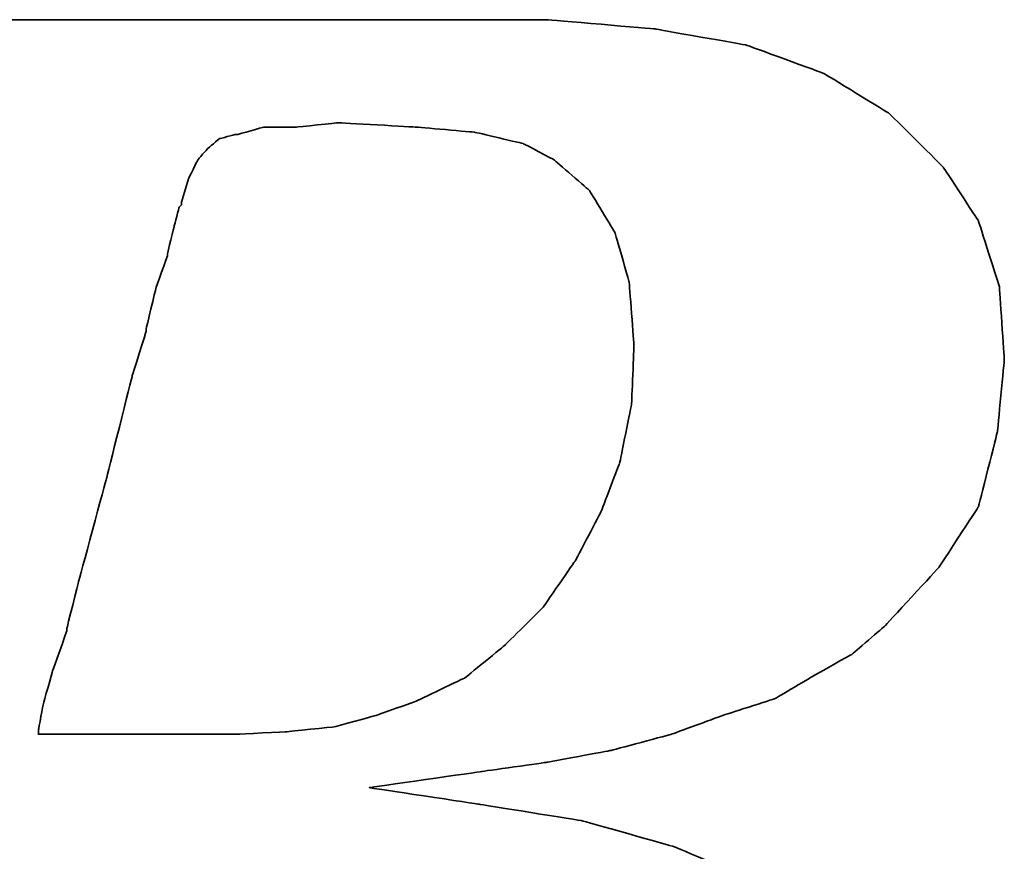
# Model space of a CAD drawing. Header units: millimetres. Extents: x 467 to 831, y 501 to 626.
# Tile 31 of 53: x 730.23 to 732.99, y 541.46 to 543.79. Entities that reach past the tile are written whole.
import ezdxf

# ---------------------------------------------------------------- set-up
doc = ezdxf.new("R2010")
doc.units = ezdxf.units.MM
doc.layers.add('DIM', color=4, linetype='CONTINUOUS')
doc.layers.add('layer 1', color=7, linetype='CONTINUOUS')

# ---------------------------------------------------------------- blocks, each defined once
blk = doc.blocks.new('TBI MOTION logo(完整正式版)')
at = {"layer": 'layer 1', "color": 22, "lineweight": 35}
for points, knots in [([(-64.65375, -6.86375), (-64.65375, -6.86375), (-64.84375, -7.29625), (-64.84375, -7.29625), (-64.84375, -7.29625), (-64.84375, -7.29625), (-64.86875, -7.34375), (-64.86875, -7.34375), (-64.86875, -7.34375), (-64.86875, -7.34375), (-64.86875, -7.36875), (-64.86875, -7.36875), (-64.86875, -7.36875), (-64.86875, -7.36875), (-65.15375, -7.65375), (-65.15375, -7.65375), (-65.15375, -7.65375), (-65.15375, -7.65375), (-65.17875, -7.65375), (-65.17875, -7.65375), (-65.17875, -7.65375), (-65.17875, -7.65375), (-65.20375, -7.67875), (-65.20375, -7.67875), (-65.20375, -7.67875), (-65.20375, -7.67875), (-65.58875, -7.87125), (-65.58875, -7.87125), (-65.58875, -7.87125), (-65.58875, -7.87125), (-65.63375, -7.87125), (-65.63375, -7.87125), (-65.63375, -7.87125), (-65.63375, -7.87125), (-65.65875, -7.89375), (-65.65875, -7.89375), (-65.65875, -7.89375), (-65.65875, -7.89375), (-66.09375, -7.94375), (-66.09375, -7.94375), (-66.09375, -7.94375), (-66.09375, -7.94375), (-66.11375, -7.94375), (-66.11375, -7.94375), (-66.11375, -7.94375), (-66.11375, -7.94375), (-66.16375, -7.94375), (-66.16375, -7.94375), (-66.16375, -7.94375), (-66.16375, -7.94375), (-66.30875, -7.94375), (-66.30875, -7.94375), (-66.30875, -7.94375), (-66.30875, -7.94375), (-66.69375, -7.94375), (-66.69375, -7.94375), (-66.69375, -7.94375), (-66.69375, -7.94375), (-67.07375, -7.94375), (-67.07375, -7.94375), (-67.07375, -7.94375), (-67.07375, -7.94375), (-67.12375, -7.94375), (-67.12375, -7.94375), (-67.12375, -7.94375), (-67.12375, -7.94375), (-67.12375, -7.96625), (-67.12375, -7.96625), (-67.12375, -7.96625), (-67.12375, -7.96625), (-67.14875, -7.99125), (-67.14875, -7.99125), (-67.14875, -7.99125), (-67.14875, -7.99125), (-67.24375, -8.34875), (-67.24375, -8.34875), (-67.24375, -8.34875), (-67.24375, -8.34875), (-67.31375, -8.68625), (-67.31375, -8.68625), (-67.31375, -8.68625), (-67.31375, -8.68625), (-67.26875, -8.68625), (-67.26875, -8.68625), (-67.26875, -8.68625), (-67.26875, -8.68625), (-67.07375, -8.68625), (-67.07375, -8.68625), (-67.07375, -8.68625), (-67.07375, -8.68625), (-66.54875, -8.68625), (-66.54875, -8.68625), (-66.54875, -8.68625), (-66.54875, -8.68625), (-65.82625, -8.68625), (-65.82625, -8.68625), (-65.82625, -8.68625), (-65.82625, -8.68625), (-65.01375, -8.68625), (-65.01375, -8.68625), (-65.01375, -8.68625), (-65.01375, -8.68625), (-64.05375, -8.68625), (-64.05375, -8.68625), (-64.05375, -8.68625), (-64.05375, -8.68625), (-62.08375, -8.68625), (-62.08375, -8.68625), (-62.08375, -8.68625), (-62.08375, -8.68625), (-60.06875, -8.68625), (-60.06875, -8.68625), (-60.06875, -8.68625), (-60.06875, -8.68625), (-59.10875, -8.68625), (-59.10875, -8.68625), (-59.10875, -8.68625), (-59.10875, -8.68625), (-58.29375, -8.68625), (-58.29375, -8.68625), (-58.29375, -8.68625), (-58.29375, -8.68625), (-57.57375, -8.68625), (-57.57375, -8.68625), (-57.57375, -8.68625), (-57.57375, -8.68625), (-57.04875, -8.68625), (-57.04875, -8.68625), (-57.04875, -8.68625), (-57.04875, -8.68625), (-56.85375, -8.68625), (-56.85375, -8.68625), (-56.85375, -8.68625), (-56.85375, -8.68625), (-56.70875, -8.68625), (-56.70875, -8.68625), (-56.70875, -8.68625), (-56.70875, -8.68625), (-56.61375, -8.68625), (-56.61375, -8.68625), (-56.61375, -8.68625), (-56.61375, -8.68625), (-56.56875, -8.68625), (-56.56875, -8.68625), (-56.56875, -8.68625), (-56.56875, -8.68625), (-55.65375, -8.63875), (-55.65375, -8.63875), (-55.65375, -8.63875), (-55.65375, -8.63875), (-54.76875, -8.51875), (-54.76875, -8.51875), (-54.76875, -8.51875), (-54.76875, -8.51875), (-53.90375, -8.30375), (-53.90375, -8.30375), (-53.90375, -8.30375), (-53.90375, -8.30375), (-53.08875, -8.03875), (-53.08875, -8.03875), (-53.08875, -8.03875), (-53.08875, -8.03875), (-52.34375, -7.65375), (-52.34375, -7.65375), (-52.34375, -7.65375), (-52.34375, -7.65375), (-51.69875, -7.29625), (-51.69875, -7.29625), (-51.69875, -7.29625), (-51.69875, -7.29625), (-51.21875, -6.91125), (-51.21875, -6.91125), (-51.21875, -6.91125), (-51.21875, -6.91125), (-50.83375, -6.50375), (-50.83375, -6.50375), (-50.83375, -6.50375), (-50.83375, -6.50375), (-50.44875, -5.94875), (-50.44875, -5.94875), (-50.44875, -5.94875), (-50.44875, -5.94875), (-50.13875, -5.30375), (-50.13875, -5.30375), (-50.13875, -5.30375), (-50.13875, -5.30375), (-49.99375, -4.65375), (-49.99375, -4.65375), (-49.99375, -4.65375), (-49.99375, -4.65375), (-49.92375, -3.98375), (-49.92375, -3.98375), (-49.92375, -3.98375), (-49.92375, -3.98375), (-49.99375, -3.19374), (-49.99375, -3.19374), (-49.99375, -3.19374), (-49.99375, -3.19374), (-50.23374, -2.44874), (-50.23374, -2.44874), (-50.23374, -2.44874), (-50.23374, -2.44874), (-50.59375, -1.87374), (-50.59375, -1.87374), (-50.59375, -1.87374), (-50.59375, -1.87374), (-51.09875, -1.31874), (-51.09875, -1.31874), (-51.09875, -1.31874), (-51.09875, -1.31874), (-51.74375, -0.81875), (-51.74375, -0.81875), (-51.74375, -0.81875), (-51.74375, -0.81875), (-52.53875, -0.48125), (-52.53875, -0.48125), (-52.53875, -0.48125), (-52.53875, -0.48125), (-53.47375, -0.21875), (-53.47375, -0.21875), (-53.47375, -0.21875), (-53.47375, -0.21875), (-54.52875, -0.04874), (-54.52875, -0.04874), (-54.52875, -0.04874), (-54.52875, -0.04874), (-55.65375, 0.12125), (-55.65375, 0.12125), (-55.65375, 0.12125), (-55.65375, 0.12125), (-54.50375, 0.28624), (-54.50375, 0.28624), (-54.50375, 0.28624), (-54.50375, 0.28624), (-53.83375, 0.38124), (-53.83375, 0.38124), (-53.83375, 0.38124), (-53.83375, 0.38124), (-53.18375, 0.50125), (-53.18375, 0.50125), (-53.18375, 0.50125), (-53.18375, 0.50125), (-52.55875, 0.66874), (-52.55875, 0.66874), (-52.55875, 0.66874), (-52.55875, 0.66874), (-52.03375, 0.86124), (-52.03375, 0.86124), (-52.03375, 0.86124), (-52.03375, 0.86124), (-51.50374, 1.03124), (-51.50374, 1.03124), (-51.50374, 1.03124), (-51.50374, 1.03124), (-51.09875, 1.27125), (-51.09875, 1.27125), (-51.09875, 1.27125), (-51.09875, 1.27125), (-50.71375, 1.48624), (-50.71375, 1.48624), (-50.71375, 1.48624), (-50.71375, 1.48624), (-50.37625, 1.77625), (-50.37625, 1.77625), (-50.37625, 1.77625), (-50.37625, 1.77625), (-49.82375, 2.37625), (-49.82375, 2.37625), (-49.82375, 2.37625), (-49.82375, 2.37625), (-49.41875, 2.99625), (-49.41875, 2.99625), (-49.41875, 2.99625), (-49.41875, 2.99625), (-49.22375, 3.76625), (-49.22375, 3.76625), (-49.22375, 3.76625), (-49.22375, 3.76625), (-49.15375, 4.50874), (-49.15375, 4.50874), (-49.15375, 4.50874), (-49.15375, 4.50874), (-49.20375, 5.25125), (-49.20375, 5.25125), (-49.20375, 5.25125), (-49.20375, 5.25125), (-49.41875, 5.92625), (-49.41875, 5.92625), (-49.41875, 5.92625), (-49.41875, 5.92625), (-49.77875, 6.47625), (-49.77875, 6.47625), (-49.77875, 6.47625), (-49.77875, 6.47625), (-50.33125, 7.02624), (-50.33125, 7.02624), (-50.33125, 7.02624), (-50.33125, 7.02624), (-51.00125, 7.43625), (-51.00125, 7.43625), (-51.00125, 7.43625), (-51.00125, 7.43625), (-51.79375, 7.72625), (-51.79375, 7.72625), (-51.79375, 7.72625), (-51.79375, 7.72625), (-52.72875, 7.89124), (-52.72875, 7.89124), (-52.72875, 7.89124), (-52.72875, 7.89124), (-53.83375, 7.98625), (-53.83375, 7.98625), (-53.83375, 7.98625), (-53.83375, 7.98625), (-53.92875, 7.98625), (-53.92875, 7.98625), (-53.92875, 7.98625), (-53.92875, 7.98625), (-54.26375, 7.98625), (-54.26375, 7.98625), (-54.26375, 7.98625), (-54.26375, 7.98625), (-54.74375, 7.98625), (-54.74375, 7.98625), (-54.74375, 7.98625), (-54.74375, 7.98625), (-55.36875, 7.98625), (-55.36875, 7.98625), (-55.36875, 7.98625), (-55.36875, 7.98625), (-56.13375, 7.98625), (-56.13375, 7.98625), (-56.13375, 7.98625), (-56.13375, 7.98625), (-56.94875, 7.98625), (-56.94875, 7.98625), (-56.94875, 7.98625), (-56.94875, 7.98625), (-58.77625, 7.98625), (-58.77625, 7.98625), (-58.77625, 7.98625), (-58.77625, 7.98625), (-60.59875, 7.98625), (-60.59875, 7.98625), (-60.59875, 7.98625), (-60.59875, 7.98625), (-61.41375, 7.98625), (-61.41375, 7.98625), (-61.41375, 7.98625), (-61.41375, 7.98625), (-62.17875, 7.98625), (-62.17875, 7.98625), (-62.17875, 7.98625), (-62.17875, 7.98625), (-62.80375, 7.98625), (-62.80375, 7.98625), (-62.80375, 7.98625), (-62.80375, 7.98625), (-63.30625, 7.98625), (-63.30625, 7.98625), (-63.30625, 7.98625), (-63.30625, 7.98625), (-63.57375, 7.98625), (-63.57375, 7.98625), (-63.57375, 7.98625), (-63.57375, 7.98625), (-63.57375, 7.96375), (-63.57375, 7.96375), (-63.57375, 7.96375), (-63.57375, 7.96375), (-63.59875, 7.94125), (-63.59875, 7.94125), (-63.59875, 7.94125), (-63.59875, 7.94125), (-63.69375, 7.55625), (-63.69375, 7.55625), (-63.69375, 7.55625), (-63.69375, 7.55625), (-63.76375, 7.24624), (-63.76375, 7.24624), (-63.76375, 7.24624), (-63.76375, 7.24624), (-63.23875, 7.24624), (-63.23875, 7.24624), (-63.23875, 7.24624), (-63.23875, 7.24624), (-62.75875, 7.24624), (-62.75875, 7.24624), (-62.75875, 7.24624), (-62.75875, 7.24624), (-62.61125, 7.24624), (-62.61125, 7.24624), (-62.61125, 7.24624), (-62.61125, 7.24624), (-62.56625, 7.24624), (-62.56625, 7.24624), (-62.56625, 7.24624), (-62.56625, 7.24624), (-62.22875, 7.24624), (-62.22875, 7.24624), (-62.22875, 7.24624), (-62.22875, 7.24624), (-62.20375, 7.24624), (-62.20375, 7.24624), (-62.20375, 7.24624), (-62.20375, 7.24624), (-62.17875, 7.21875), (-62.17875, 7.21875), (-62.17875, 7.21875), (-62.17875, 7.21875), (-61.96375, 7.17125), (-61.96375, 7.17125), (-61.96375, 7.17125), (-61.96375, 7.17125), (-61.72375, 7.12624), (-61.72375, 7.12624), (-61.72375, 7.12624), (-61.72375, 7.12624), (-61.70375, 7.12624), (-61.70375, 7.12624), (-61.70375, 7.12624), (-61.70375, 7.12624), (-61.55875, 7.07624), (-61.55875, 7.07624), (-61.55875, 7.07624), (-61.55875, 7.07624), (-61.50875, 7.07624), (-61.50875, 7.07624), (-61.50875, 7.07624), (-61.50875, 7.07624), (-61.48375, 7.02624), (-61.48375, 7.02624), (-61.48375, 7.02624), (-61.48375, 7.02624), (-61.31875, 6.83375), (-61.31875, 6.83375), (-61.31875, 6.83375), (-61.31875, 6.83375), (-61.29375, 6.81125), (-61.29375, 6.81125), (-61.29375, 6.81125), (-61.29375, 6.81125), (-61.29375, 6.78625), (-61.29375, 6.78625), (-61.29375, 6.78625), (-61.29375, 6.78625), (-61.19875, 6.50124), (-61.19875, 6.50124), (-61.19875, 6.50124), (-61.19875, 6.50124), (-61.17375, 6.45124), (-61.17375, 6.45124), (-61.17375, 6.45124), (-61.17375, 6.45124), (-61.19875, 6.40625), (-61.19875, 6.40625), (-61.19875, 6.40625), (-61.19875, 6.40625), (-61.26875, 5.99624), (-61.26875, 5.99624), (-61.26875, 5.99624), (-61.26875, 5.99624), (-61.26875, 5.85125), (-61.26875, 5.85125), (-61.26875, 5.85125), (-61.26875, 5.85125), (-61.26875, 5.82625), (-61.26875, 5.82625), (-61.26875, 5.82625), (-61.26875, 5.82625), (-61.29375, 5.80625), (-61.29375, 5.80625), (-61.29375, 5.80625), (-61.29375, 5.80625), (-61.34125, 5.66125), (-61.34125, 5.66125), (-61.34125, 5.66125), (-61.34125, 5.66125), (-61.41375, 5.44625), (-61.41375, 5.44625), (-61.41375, 5.44625), (-61.41375, 5.44625), (-61.48375, 5.15625), (-61.48375, 5.15625), (-61.48375, 5.15625), (-61.48375, 5.15625), (-61.58375, 4.82124), (-61.58375, 4.82124), (-61.58375, 4.82124), (-61.58375, 4.82124), (-61.79875, 4.00375), (-61.79875, 4.00375), (-61.79875, 4.00375), (-61.79875, 4.00375), (-62.05875, 2.99625), (-62.05875, 2.99625), (-62.05875, 2.99625), (-62.05875, 2.99625), (-62.34875, 1.91625), (-62.34875, 1.91625), (-62.34875, 1.91625), (-62.34875, 1.91625), (-62.97375, -0.41124), (-62.97375, -0.41124), (-62.97375, -0.41124), (-62.97375, -0.41124), (-63.59875, -2.75875), (-63.59875, -2.75875), (-63.59875, -2.75875), (-63.59875, -2.75875), (-63.88375, -3.86374), (-63.88375, -3.86374), (-63.88375, -3.86374), (-63.88375, -3.86374), (-64.14875, -4.82374), (-64.14875, -4.82374), (-64.14875, -4.82374), (-64.14875, -4.82374), (-64.36375, -5.64125), (-64.36375, -5.64125), (-64.36375, -5.64125), (-64.36375, -5.64125), (-64.43625, -5.97625), (-64.43625, -5.97625), (-64.43625, -5.97625), (-64.43625, -5.97625), (-64.50875, -6.28625), (-64.50875, -6.28625), (-64.50875, -6.28625), (-64.50875, -6.28625), (-64.50875, -6.30875), (-64.50875, -6.30875), (-64.50875, -6.30875), (-64.50875, -6.30875), (-64.57875, -6.50375), (-64.57875, -6.50375), (-64.57875, -6.50375), (-64.57875, -6.50375), (-64.62875, -6.69625), (-64.62875, -6.69625), (-64.62875, -6.69625), (-64.62875, -6.69625), (-64.62875, -6.76875), (-64.62875, -6.76875), (-64.62875, -6.76875), (-64.62875, -6.76875), (-64.62875, -6.81375), (-64.62875, -6.81375), (-64.62875, -6.81375), (-64.62875, -6.81375), (-64.62875, -6.83875), (-64.62875, -6.83875), (-64.62875, -6.83875), (-64.62875, -6.83875), (-64.65375, -6.86375), (-64.65375, -6.86375)], [0, 0, 0, 0, 0.00719424, 0.00719424, 0.00719424, 0.00719425, 0.01438849, 0.01438849, 0.01438849, 0.0143885, 0.02158273, 0.02158273, 0.02158273, 0.02158274, 0.02877698, 0.02877698, 0.02877698, 0.02877699, 0.03597122, 0.03597122, 0.03597122, 0.03597123, 0.04316547, 0.04316547, 0.04316547, 0.04316548, 0.05035971, 0.05035971, 0.05035971, 0.05035972, 0.05755396, 0.05755396, 0.05755396, 0.05755397, 0.0647482, 0.0647482, 0.0647482, 0.06474821, 0.07194245, 0.07194245, 0.07194245, 0.07194246, 0.07913669, 0.07913669, 0.07913669, 0.0791367, 0.08633094, 0.08633094, 0.08633094, 0.08633095, 0.09352518, 0.09352518, 0.09352518, 0.09352519, 0.10071942, 0.10071942, 0.10071942, 0.10071943, 0.10791367, 0.10791367, 0.10791367, 0.10791368, 0.11510791, 0.11510791, 0.11510791, 0.11510792, 0.12230216, 0.12230216, 0.12230216, 0.12230217, 0.1294964, 0.1294964, 0.1294964, 0.12949641, 0.13669065, 0.13669065, 0.13669065, 0.13669066, 0.14388489, 0.14388489, 0.14388489, 0.1438849, 0.15107914, 0.15107914, 0.15107914, 0.15107915, 0.15827338, 0.15827338, 0.15827338, 0.15827339, 0.16546763, 0.16546763, 0.16546763, 0.16546764, 0.17266187, 0.17266187, 0.17266187, 0.17266188, 0.17985612, 0.17985612, 0.17985612, 0.17985613, 0.18705036, 0.18705036, 0.18705036, 0.18705037, 0.1942446, 0.1942446, 0.1942446, 0.19424461, 0.20143885, 0.20143885, 0.20143885, 0.20143886, 0.20863309, 0.20863309, 0.20863309, 0.2086331, 0.21582734, 0.21582734, 0.21582734, 0.21582735, 0.22302158, 0.22302158, 0.22302158, 0.22302159, 0.23021583, 0.23021583, 0.23021583, 0.23021584, 0.23741007, 0.23741007, 0.23741007, 0.23741008, 0.24460432, 0.24460432, 0.24460432, 0.24460433, 0.25179856, 0.25179856, 0.25179856, 0.25179857, 0.25899281, 0.25899281, 0.25899281, 0.25899282, 0.26618705, 0.26618705, 0.26618705, 0.26618706, 0.27338129, 0.27338129, 0.27338129, 0.2733813, 0.28057554, 0.28057554, 0.28057554, 0.28057555, 0.28776978, 0.28776978, 0.28776978, 0.28776979, 0.29496403, 0.29496403, 0.29496403, 0.29496404, 0.30215827, 0.30215827, 0.30215827, 0.30215828, 0.30935252, 0.30935252, 0.30935252, 0.30935253, 0.31654676, 0.31654676, 0.31654676, 0.31654677, 0.32374101, 0.32374101, 0.32374101, 0.32374102, 0.33093525, 0.33093525, 0.33093525, 0.33093526, 0.3381295, 0.3381295, 0.3381295, 0.33812951, 0.34532374, 0.34532374, 0.34532374, 0.34532375, 0.35251799, 0.35251799, 0.35251799, 0.352518, 0.35971223, 0.35971223, 0.35971223, 0.35971224, 0.36690647, 0.36690647, 0.36690647, 0.36690648, 0.37410072, 0.37410072, 0.37410072, 0.37410073, 0.38129496, 0.38129496, 0.38129496, 0.38129497, 0.38848921, 0.38848921, 0.38848921, 0.38848922, 0.39568345, 0.39568345, 0.39568345, 0.39568346, 0.4028777, 0.4028777, 0.4028777, 0.40287771, 0.41007194, 0.41007194, 0.41007194, 0.41007195, 0.41726619, 0.41726619, 0.41726619, 0.4172662, 0.42446043, 0.42446043, 0.42446043, 0.42446044, 0.43165468, 0.43165468, 0.43165468, 0.43165469, 0.43884892, 0.43884892, 0.43884892, 0.43884893, 0.44604317, 0.44604317, 0.44604317, 0.44604318, 0.45323741, 0.45323741, 0.45323741, 0.45323742, 0.46043165, 0.46043165, 0.46043165, 0.46043166, 0.4676259, 0.4676259, 0.4676259, 0.46762591, 0.47482014, 0.47482014, 0.47482014, 0.47482015, 0.48201439, 0.48201439, 0.48201439, 0.4820144, 0.48920863, 0.48920863, 0.48920863, 0.48920864, 0.49640288, 0.49640288, 0.49640288, 0.49640289, 0.50359712, 0.50359712, 0.50359712, 0.50359713, 0.51079137, 0.51079137, 0.51079137, 0.51079138, 0.51798561, 0.51798561, 0.51798561, 0.51798562, 0.52517986, 0.52517986, 0.52517986, 0.52517987, 0.5323741, 0.5323741, 0.5323741, 0.53237411, 0.53956835, 0.53956835, 0.53956835, 0.53956836, 0.54676259, 0.54676259, 0.54676259, 0.5467626, 0.55395683, 0.55395683, 0.55395683, 0.55395684, 0.56115108, 0.56115108, 0.56115108, 0.56115109, 0.56834532, 0.56834532, 0.56834532, 0.56834533, 0.57553957, 0.57553957, 0.57553957, 0.57553958, 0.58273381, 0.58273381, 0.58273381, 0.58273382, 0.58992806, 0.58992806, 0.58992806, 0.58992807, 0.5971223, 0.5971223, 0.5971223, 0.59712231, 0.60431655, 0.60431655, 0.60431655, 0.60431656, 0.61151079, 0.61151079, 0.61151079, 0.6115108, 0.61870504, 0.61870504, 0.61870504, 0.61870505, 0.62589928, 0.62589928, 0.62589928, 0.62589929, 0.63309353, 0.63309353, 0.63309353, 0.63309354, 0.64028777, 0.64028777, 0.64028777, 0.64028778, 0.64748201, 0.64748201, 0.64748201, 0.64748202, 0.65467626, 0.65467626, 0.65467626, 0.65467627, 0.6618705, 0.6618705, 0.6618705, 0.66187051, 0.66906475, 0.66906475, 0.66906475, 0.66906476, 0.67625899, 0.67625899, 0.67625899, 0.676259, 0.68345324, 0.68345324, 0.68345324, 0.68345325, 0.69064748, 0.69064748, 0.69064748, 0.69064749, 0.69784173, 0.69784173, 0.69784173, 0.69784174, 0.70503597, 0.70503597, 0.70503597, 0.70503598, 0.71223022, 0.71223022, 0.71223022, 0.71223023, 0.71942446, 0.71942446, 0.71942446, 0.71942447, 0.72661871, 0.72661871, 0.72661871, 0.72661872, 0.73381295, 0.73381295, 0.73381295, 0.73381296, 0.74100719, 0.74100719, 0.74100719, 0.7410072, 0.74820144, 0.74820144, 0.74820144, 0.74820145, 0.75539568, 0.75539568, 0.75539568, 0.75539569, 0.76258993, 0.76258993, 0.76258993, 0.76258994, 0.76978417, 0.76978417, 0.76978417, 0.76978418, 0.77697842, 0.77697842, 0.77697842, 0.77697843, 0.78417266, 0.78417266, 0.78417266, 0.78417267, 0.79136691, 0.79136691, 0.79136691, 0.79136692, 0.79856115, 0.79856115, 0.79856115, 0.79856116, 0.8057554, 0.8057554, 0.8057554, 0.80575541, 0.81294964, 0.81294964, 0.81294964, 0.81294965, 0.82014388, 0.82014388, 0.82014388, 0.82014389, 0.82733813, 0.82733813, 0.82733813, 0.82733814, 0.83453237, 0.83453237, 0.83453237, 0.83453238, 0.84172662, 0.84172662, 0.84172662, 0.84172663, 0.84892086, 0.84892086, 0.84892086, 0.84892087, 0.85611511, 0.85611511, 0.85611511, 0.85611512, 0.86330935, 0.86330935, 0.86330935, 0.86330936, 0.8705036, 0.8705036, 0.8705036, 0.87050361, 0.87769784, 0.87769784, 0.87769784, 0.87769785, 0.88489209, 0.88489209, 0.88489209, 0.8848921, 0.89208633, 0.89208633, 0.89208633, 0.89208634, 0.89928058, 0.89928058, 0.89928058, 0.89928059, 0.90647482, 0.90647482, 0.90647482, 0.90647483, 0.91366906, 0.91366906, 0.91366906, 0.91366907, 0.92086331, 0.92086331, 0.92086331, 0.92086332, 0.92805755, 0.92805755, 0.92805755, 0.92805756, 0.9352518, 0.9352518, 0.9352518, 0.93525181, 0.94244604, 0.94244604, 0.94244604, 0.94244605, 0.94964029, 0.94964029, 0.94964029, 0.9496403, 0.95683453, 0.95683453, 0.95683453, 0.95683454, 0.96402878, 0.96402878, 0.96402878, 0.96402879, 0.97122302, 0.97122302, 0.97122302, 0.97122303, 0.97841727, 0.97841727, 0.97841727, 0.97841728, 0.98561151, 0.98561151, 0.98561151, 0.98561152, 0.99280576, 0.99280576, 0.99280576, 0.99280577, 1, 1, 1, 1]), ([(-57.50375, 6.35625), (-57.50375, 6.35625), (-57.57375, 6.11625), (-57.57375, 6.11625), (-57.57375, 6.11625), (-57.57375, 6.11625), (-57.57375, 6.09125), (-57.57375, 6.09125), (-57.57375, 6.09125), (-57.57375, 6.09125), (-57.59875, 6.06625), (-57.59875, 6.06625), (-57.59875, 6.06625), (-57.59875, 6.06625), (-57.64875, 5.87625), (-57.64875, 5.87625), (-57.64875, 5.87625), (-57.64875, 5.87625), (-57.71875, 5.58875), (-57.71875, 5.58875), (-57.71875, 5.58875), (-57.71875, 5.58875), (-57.71875, 5.56625), (-57.71875, 5.56625), (-57.71875, 5.56625), (-57.71875, 5.56625), (-57.83875, 5.23125), (-57.83875, 5.23125), (-57.83875, 5.23125), (-57.83875, 5.23125), (-57.93625, 4.82124), (-57.93625, 4.82124), (-57.93625, 4.82124), (-57.93625, 4.82124), (-57.93625, 4.79624), (-57.93625, 4.79624), (-57.93625, 4.79624), (-57.93625, 4.79624), (-58.07875, 4.34125), (-58.07875, 4.34125), (-58.07875, 4.34125), (-58.07875, 4.34125), (-58.34375, 3.28625), (-58.34375, 3.28625), (-58.34375, 3.28625), (-58.34375, 3.28625), (-58.62875, 2.23124), (-58.62875, 2.23124), (-58.62875, 2.23124), (-58.62875, 2.23124), (-58.74875, 1.75125), (-58.74875, 1.75125), (-58.74875, 1.75125), (-58.74875, 1.75125), (-58.74875, 1.72625), (-58.74875, 1.72625), (-58.74875, 1.72625), (-58.74875, 1.72625), (-58.89375, 1.31625), (-58.89375, 1.31625), (-58.89375, 1.31625), (-58.89375, 1.31625), (-58.98875, 0.98124), (-58.98875, 0.98124), (-58.98875, 0.98124), (-58.98875, 0.98124), (-59.03875, 0.71625), (-59.03875, 0.71625), (-59.03875, 0.71625), (-59.03875, 0.71625), (-59.03875, 0.66874), (-59.03875, 0.66874), (-59.03875, 0.66874), (-59.03875, 0.66874), (-58.91875, 0.66874), (-58.91875, 0.66874), (-58.91875, 0.66874), (-58.91875, 0.66874), (-58.53375, 0.66874), (-58.53375, 0.66874), (-58.53375, 0.66874), (-58.53375, 0.66874), (-58.10375, 0.66874), (-58.10375, 0.66874), (-58.10375, 0.66874), (-58.10375, 0.66874), (-57.66875, 0.66874), (-57.66875, 0.66874), (-57.66875, 0.66874), (-57.66875, 0.66874), (-57.33375, 0.66874), (-57.33375, 0.66874), (-57.33375, 0.66874), (-57.33375, 0.66874), (-57.09375, 0.66874), (-57.09375, 0.66874), (-57.09375, 0.66874), (-57.09375, 0.66874), (-56.99875, 0.66874), (-56.99875, 0.66874), (-56.99875, 0.66874), (-56.99875, 0.66874), (-56.49375, 0.69374), (-56.49375, 0.69374), (-56.49375, 0.69374), (-56.49375, 0.69374), (-56.01375, 0.74374), (-56.01375, 0.74374), (-56.01375, 0.74374), (-56.01375, 0.74374), (-55.58375, 0.86124), (-55.58375, 0.86124), (-55.58375, 0.86124), (-55.58375, 0.86124), (-55.17375, 1.00624), (-55.17375, 1.00624), (-55.17375, 1.00624), (-55.17375, 1.00624), (-54.67375, 1.24625), (-54.67375, 1.24625), (-54.67375, 1.24625), (-54.67375, 1.24625), (-54.26375, 1.58124), (-54.26375, 1.58124), (-54.26375, 1.58124), (-54.26375, 1.58124), (-53.87875, 1.96374), (-53.87875, 1.96374), (-53.87875, 1.96374), (-53.87875, 1.96374), (-53.54375, 2.44625), (-53.54375, 2.44625), (-53.54375, 2.44625), (-53.54375, 2.44625), (-53.27875, 2.95125), (-53.27875, 2.95125), (-53.27875, 2.95125), (-53.27875, 2.95125), (-53.08875, 3.45124), (-53.08875, 3.45124), (-53.08875, 3.45124), (-53.08875, 3.45124), (-52.96875, 4.05124), (-52.96875, 4.05124), (-52.96875, 4.05124), (-52.96875, 4.05124), (-52.94375, 4.65125), (-52.94375, 4.65125), (-52.94375, 4.65125), (-52.94375, 4.65125), (-52.99375, 5.30125), (-52.99375, 5.30125), (-52.99375, 5.30125), (-52.99375, 5.30125), (-53.13875, 5.80625), (-53.13875, 5.80625), (-53.13875, 5.80625), (-53.13875, 5.80625), (-53.39875, 6.23625), (-53.39875, 6.23625), (-53.39875, 6.23625), (-53.39875, 6.23625), (-53.75875, 6.54875), (-53.75875, 6.54875), (-53.75875, 6.54875), (-53.75875, 6.54875), (-54.07375, 6.71625), (-54.07375, 6.71625), (-54.07375, 6.71625), (-54.07375, 6.71625), (-54.57375, 6.83375), (-54.57375, 6.83375), (-54.57375, 6.83375), (-54.57375, 6.83375), (-55.17375, 6.88625), (-55.17375, 6.88625), (-55.17375, 6.88625), (-55.17375, 6.88625), (-55.96875, 6.93125), (-55.96875, 6.93125), (-55.96875, 6.93125), (-55.96875, 6.93125), (-56.39875, 6.88625), (-56.39875, 6.88625), (-56.39875, 6.88625), (-56.39875, 6.88625), (-56.42125, 6.88625), (-56.42125, 6.88625), (-56.42125, 6.88625), (-56.42125, 6.88625), (-56.73375, 6.88625), (-56.73375, 6.88625), (-56.73375, 6.88625), (-56.73375, 6.88625), (-56.99875, 6.81125), (-56.99875, 6.81125), (-56.99875, 6.81125), (-56.99875, 6.81125), (-57.02375, 6.81125), (-57.02375, 6.81125), (-57.02375, 6.81125), (-57.02375, 6.81125), (-57.18875, 6.76625), (-57.18875, 6.76625), (-57.18875, 6.76625), (-57.18875, 6.76625), (-57.30875, 6.66625), (-57.30875, 6.66625), (-57.30875, 6.66625), (-57.30875, 6.66625), (-57.40875, 6.54875), (-57.40875, 6.54875), (-57.40875, 6.54875), (-57.40875, 6.54875), (-57.50375, 6.35625), (-57.50375, 6.35625)], [0, 0, 0, 0, 0.01851852, 0.01851852, 0.01851852, 0.01851853, 0.03703704, 0.03703704, 0.03703704, 0.03703705, 0.05555556, 0.05555556, 0.05555556, 0.05555557, 0.07407407, 0.07407407, 0.07407407, 0.07407408, 0.09259259, 0.09259259, 0.09259259, 0.0925926, 0.11111111, 0.11111111, 0.11111111, 0.11111112, 0.12962963, 0.12962963, 0.12962963, 0.12962964, 0.14814815, 0.14814815, 0.14814815, 0.14814816, 0.16666667, 0.16666667, 0.16666667, 0.16666668, 0.18518519, 0.18518519, 0.18518519, 0.1851852, 0.2037037, 0.2037037, 0.2037037, 0.20370371, 0.22222222, 0.22222222, 0.22222222, 0.22222223, 0.24074074, 0.24074074, 0.24074074, 0.24074075, 0.25925926, 0.25925926, 0.25925926, 0.25925927, 0.27777778, 0.27777778, 0.27777778, 0.27777779, 0.2962963, 0.2962963, 0.2962963, 0.29629631, 0.31481481, 0.31481481, 0.31481481, 0.31481482, 0.33333333, 0.33333333, 0.33333333, 0.33333334, 0.35185185, 0.35185185, 0.35185185, 0.35185186, 0.37037037, 0.37037037, 0.37037037, 0.37037038, 0.38888889, 0.38888889, 0.38888889, 0.3888889, 0.40740741, 0.40740741, 0.40740741, 0.40740742, 0.42592593, 0.42592593, 0.42592593, 0.42592594, 0.44444444, 0.44444444, 0.44444444, 0.44444445, 0.46296296, 0.46296296, 0.46296296, 0.46296297, 0.48148148, 0.48148148, 0.48148148, 0.48148149, 0.5, 0.5, 0.5, 0.50000001, 0.51851852, 0.51851852, 0.51851852, 0.51851853, 0.53703704, 0.53703704, 0.53703704, 0.53703705, 0.55555556, 0.55555556, 0.55555556, 0.55555557, 0.57407407, 0.57407407, 0.57407407, 0.57407408, 0.59259259, 0.59259259, 0.59259259, 0.5925926, 0.61111111, 0.61111111, 0.61111111, 0.61111112, 0.62962963, 0.62962963, 0.62962963, 0.62962964, 0.64814815, 0.64814815, 0.64814815, 0.64814816, 0.66666667, 0.66666667, 0.66666667, 0.66666668, 0.68518519, 0.68518519, 0.68518519, 0.6851852, 0.7037037, 0.7037037, 0.7037037, 0.70370371, 0.72222222, 0.72222222, 0.72222222, 0.72222223, 0.74074074, 0.74074074, 0.74074074, 0.74074075, 0.75925926, 0.75925926, 0.75925926, 0.75925927, 0.77777778, 0.77777778, 0.77777778, 0.77777779, 0.7962963, 0.7962963, 0.7962963, 0.79629631, 0.81481481, 0.81481481, 0.81481481, 0.81481482, 0.83333333, 0.83333333, 0.83333333, 0.83333334, 0.85185185, 0.85185185, 0.85185185, 0.85185186, 0.87037037, 0.87037037, 0.87037037, 0.87037038, 0.88888889, 0.88888889, 0.88888889, 0.8888889, 0.90740741, 0.90740741, 0.90740741, 0.90740742, 0.92592593, 0.92592593, 0.92592593, 0.92592594, 0.94444444, 0.94444444, 0.94444444, 0.94444445, 0.96296296, 0.96296296, 0.96296296, 0.96296297, 0.98148148, 0.98148148, 0.98148148, 0.98148149, 1, 1, 1, 1])]:
    blk.add_open_spline(points, degree=3, knots=knots, dxfattribs=at)

msp = doc.modelspace()

# ---------------------------------------------------------------- block references
at = {"layer": 'DIM', "color": 7, "xscale": 0.2736514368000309, "yscale": 0.2736514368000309, "zscale": 0.2736514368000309}
msp.add_blockref('TBI MOTION logo(完整正式版)', (746.4389, 541.6051), dxfattribs=at)

doc.saveas('drawing.dxf')
